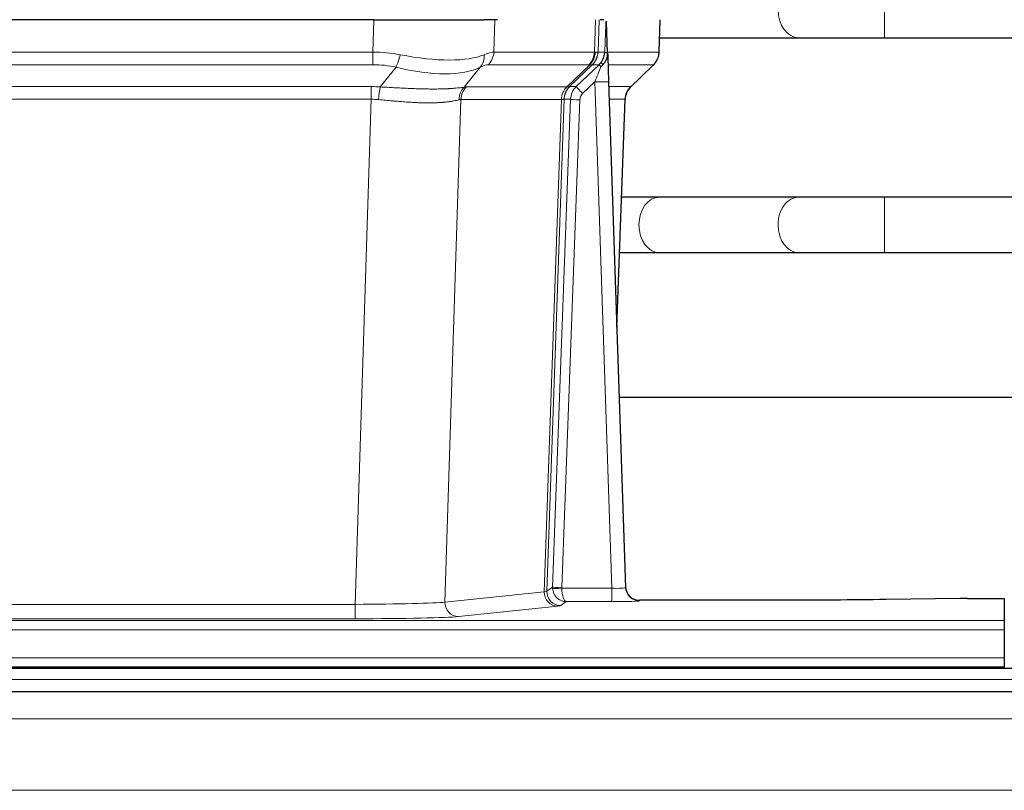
# Model space of a CAD drawing. Header units: inches. Extents: x 0 to 29700, y -16 to 21000.
# Tile 95 of 186: x 3991 to 4204, y 18385 to 18552. Entities that reach past the tile are written whole.
import ezdxf

# ---------------------------------------------------------------- set-up
doc = ezdxf.new("R2010")
doc.units = ezdxf.units.IN
doc.layers.add('254', color=7, linetype='Continuous', true_color=0xffffff)

msp = doc.modelspace()

# ---------------------------------------------------------------- linework, layer by layer
at = {"layer": '254', "color": 110, "linetype": 'Continuous', "lineweight": 13}
for p, q in [((4177.717, 18548.133), (4177.717, 18560.133)), ((4067.003, 18545.034), (4067.194, 18552.028)), ((4093.376, 18552.028), (4093.185, 18545.034)), ((4114.932, 18545.034), (4115.176, 18552.028)), ((4115.961, 18552.028), (4115.718, 18545.034)), ((4128.916, 18545.034), (4129.164, 18552.028)), ((4159.134, 18548.133), (4159.14, 18548.133)), ((3852.162, 18545.034), (4067.003, 18545.034)), ((4067.003, 18542.296), (4067.003, 18545.034)), ((4093.185, 18545.034), (4114.932, 18545.034)), ((4115.718, 18545.034), (4117.179, 18545.034)), ((4117.788, 18545.034), (4128.916, 18545.034)), ((4067.003, 18542.296), (3852.162, 18542.296)), ((4068.574, 18537.469), (4072.027, 18541.738)), ((4090.226, 18541.738), (4086.733, 18537.42)), ((4113.75, 18542.296), (4092.002, 18542.296)), ((4108.97, 18537.488), (4113.916, 18542.284)), ((4114.462, 18542.284), (4109.57, 18537.54)), ((4115.934, 18542.296), (4114.499, 18542.296)), ((4127.698, 18542.296), (4117.878, 18542.296)), ((4122.789, 18537.523), (4127.603, 18542.104)), ((4115.005, 18538.553), (4112.395, 18536.038)), ((4118.699, 18429.012), (4115.005, 18538.553)), ((3852.504, 18537.546), (4066.661, 18537.546)), ((4066.661, 18534.808), (4066.661, 18537.546)), ((4087.236, 18537.488), (4108.97, 18537.488)), ((4109.595, 18537.546), (4111.007, 18537.546)), ((4118.037, 18537.546), (4122.777, 18537.546)), ((4066.661, 18534.808), (3852.504, 18534.808)), ((4063.187, 18425.522), (4066.661, 18534.808)), ((4086.054, 18534.767), (4082.596, 18425.991)), ((4107.788, 18534.767), (4086.054, 18534.767)), ((4104.081, 18428.238), (4107.794, 18534.767)), ((4108.377, 18534.811), (4104.667, 18428.352)), ((4105.895, 18429.249), (4109.786, 18534.811)), ((4111.784, 18534.67), (4107.893, 18429.108)), ((4109.786, 18534.811), (4108.377, 18534.811)), ((4121.559, 18534.811), (4118.129, 18534.811)), ((4119.785, 18485.698), (4121.559, 18534.811)), ((4177.717, 18501.633), (4177.717, 18513.633)), ((4159.134, 18501.633), (4159.158, 18501.633)), ((4082.596, 18425.991), (4104.081, 18428.238)), ((4104.667, 18428.352), (4105.895, 18429.249)), ((4107.894, 18429.012), (4118.699, 18429.012)), ((4118.699, 18429.012), (4118.699, 18426.118)), ((3855.977, 18425.522), (4063.187, 18425.522)), ((4063.187, 18425.522), (4063.187, 18422.418)), ((4108.857, 18426.118), (4107.663, 18425.246)), ((4118.699, 18426.118), (4108.857, 18426.118)), ((4124.68, 18426.407), (4124.69, 18426.275)), ((4106.99, 18425.121), (4085.505, 18422.874)), ((3715.582, 18422.053), (4203.582, 18422.053)), ((4063.187, 18422.418), (3855.977, 18422.418)), ((3715.582, 18419.984), (4203.582, 18419.984)), ((3715.582, 18413.958), (4203.582, 18413.958)), ((4690.083, 18409.269), (3713.083, 18409.269)), ((4690.083, 18400.775), (3713.083, 18400.775)), ((4690.083, 18385.293), (3713.083, 18385.293))]:
    msp.add_line(p, q, dxfattribs=at)
at = {"layer": '254', "color": 2, "linetype": 'Continuous', "lineweight": 25}
for p, q in [((4067.194, 18552.028), (3851.971, 18552.028)), ((4067.194, 18552.028), (4091.053, 18552.028)), ((4093.948, 18552.028), (4091.053, 18552.028)), ((4116.987, 18552.028), (4116.202, 18552.028)), ((4117.794, 18544.867), (4117.567, 18551.597)), ((4128.932, 18545.018), (4129.18, 18552.028)), ((4129.042, 18548.133), (4159.134, 18548.133)), ((4177.717, 18548.133), (4280.122, 18548.133)), ((4117.795, 18544.817), (4117.794, 18544.867)), ((4111.007, 18537.546), (4115.934, 18542.296)), ((4122.782, 18537.504), (4127.519, 18542.013)), ((4118.003, 18538.55), (4121.692, 18429.173)), ((4119.791, 18485.525), (4121.57, 18534.799)), ((4159.134, 18513.633), (4129.031, 18513.633)), ((4283.283, 18513.633), (4177.717, 18513.633)), ((4129.031, 18501.633), (4159.134, 18501.633)), ((4177.717, 18501.633), (4283.283, 18501.633)), ((4288.9, 18470.297), (4120.32, 18470.297)), ((4121.692, 18429.173), (4121.699, 18429.039)), ((4154.582, 18426.407), (4124.68, 18426.407)), ((4194.126, 18426.816), (4177.962, 18426.571)), ((4195.625, 18426.827), (4203.582, 18426.827)), ((4203.582, 18426.827), (4203.582, 18422.053)), ((4203.582, 18422.053), (4203.582, 18419.984)), ((4203.582, 18419.984), (4203.582, 18413.958)), ((4203.582, 18413.958), (4203.582, 18412.028)), ((4690.083, 18411.633), (3713.083, 18411.633)), ((3715.582, 18412.028), (4203.582, 18412.028)), ((4203.582, 18412.028), (4203.582, 18411.633)), ((4690.083, 18406.633), (3713.083, 18406.633))]:
    msp.add_line(p, q, dxfattribs=at)
at = {"layer": '254', "color": 110, "linetype": 'Continuous', "lineweight": 13}
for centre, major_axis, ratio, start_param, end_param in [((4159.134, 18554.133), (0, -6), 0.7432941, 4.712389, 6.2831853), ((4066.354, 18522.173), (26.983, 1.545), 0.8452785, 1.2775604, 1.4983912), ((4066.354, 18522.173), (27.492, 22.639), 0.1155218, 0.1441436, 0.3649744), ((4089.306, 18545.173), (0, -4), 0.9702957, 0.7679449, 1.5358897), ((4111.054, 18545.173), (0, -4), 0.9702957, 0.7679449, 1.5358897), ((4111.22, 18545.162), (-0.603, -3.954), 0.9772749, 0.9153799, 1.6837369), ((4111.685, 18545.162), (1.703, -3.619), 0.9971774, 0.3287851, 1.0971421), ((4111.722, 18545.173), (0, -4), 0.9993908, 0.7679449, 1.5358897), ((4087.923, 18522.173), (27.661, 22.629), 0.117212, 0.1096858, 0.141666), ((4089.073, 18555.263), (-26.658, 10.191), 0.0473724, 2.9456198, 3.0909709), ((4087.923, 18522.173), (27.809, 22.856), 0.0163196, 0.0204945, 0.0524745), ((4119.177, 18544.964), (-1.999, 0.077), 0.1036431, 0.0350743, 0.8106069), ((4124.921, 18545.173), (0, 4), 0.9993908, 3.9095375, 4.6774824), ((4072.027, 18544.615), (-0.881, -3.902), 0.2224052, 0.7930597, 1.5799958), ((4067.257, 18555.263), (-26.677, 8.186), 0.3267204, 1.882912, 2.7667489), ((4087.53, 18544.615), (1.736, -3.604), 0.8689501, 0.3464596, 1.1333957), ((4113.157, 18545.173), (3.533, 1.889), 0.9978056, 4.9883687, 5.134869), ((4117.909, 18541.512), (1.583, -1.222), 0.0276319, 3.169255, 3.9405385), ((4066.354, 18519.296), (16.721, 16.271), 0.9721633, 0.5640914, 0.7849223), ((4067.257, 18555.263), (-25.873, 10.634), 0.4068526, 1.919368, 2.8032049), ((4069.05, 18519.296), (23.46, 22.829), 0.1194803, 0.122173, 0.3430038), ((4090.619, 18519.296), (23.636, 22.829), 0.1185164, 0.0901184, 0.1220986), ((4089.073, 18555.263), (-25.449, 12.923), 0.0600246, 2.9512599, 3.096611), ((4090.7, 18519.296), (23.81, 22.997), 0.0168486, 0.0174428, 0.049423), ((4115.005, 18538.623), (1.856, 4.567), 0.0053314, 4.6992705, 5.4949999), ((4117.323, 18540.857), (1.388, -1.44), 0.0242285, 3.1658454, 3.9417885), ((4103.882, 18519.296), (23.826, 22.997), 0.016839, 6.1714068, 6.3006297), ((4115.005, 18538.449), (2.998, 0.101), 0.0348797, 6.2820091, 7.8528054), ((4065.872, 18513.546), (17.528, 16.98), 0.9676454, 0.7049971, 0.7848447), ((4068.574, 18534.592), (0.32, 3.987), 0.0824896, 0.7712526, 1.5399639), ((4089.429, 18534.543), (-0.926, 3.891), 0.9457602, 0.5436933, 1.3082514), ((4089.932, 18534.61), (0, 4), 0.9702957, 0.7679449, 1.5315264), ((4063.17, 18513.379), (24.592, 23.931), 0.1189226, 0.1216051, 0.196623), ((4111.666, 18534.61), (0, 4), 0.9702957, 0.7679449, 1.5315264), ((4111.672, 18534.61), (-0.019, 4), 0.9702844, 0.7633847, 1.5270253), ((4112.347, 18534.663), (-1.442, 3.731), 0.998056, 0.3995344, 1.1665625), ((4112.372, 18534.669), (0, 4), 0.9993908, 0.7679449, 1.5351916), ((4084.758, 18513.529), (24.848, 24.014), 0.0168508, 0.0174344, 0.0398875), ((4113.784, 18534.669), (2.83, 2.828), 0.9993905, 1.5533428, 2.3205896), ((4112.395, 18536.108), (1.388, -1.44), 0.0242285, 3.1658454, 4.7375178), ((4125.554, 18534.669), (0, -4), 0.9993908, 3.9095375, 4.6767843), ((4097.908, 18513.529), (24.879, 24.014), 0.016827, 6.2565923, 6.3006169), ((4065.872, 18510.668), (2.819, 24.028), 0.8253154, 0.0219437, 0.1017912), ((4065.866, 18510.501), (20.559, 24.143), 0.1188179, 0.0965282, 0.1715462), ((4087.535, 18510.652), (20.849, 24.157), 0.0182437, 0.0122069, 0.0346602), ((4111.784, 18534.74), (1.999, -0.074), 0.0348758, 3.1764983, 4.7136745), ((4113.784, 18534.599), (1.703, 1.052), 0.998638, 1.7848012, 2.5520479), ((4100.685, 18510.652), (20.882, 24.158), 0.0154016, 6.2548756, 6.2989002), ((4129.031, 18507.633), (0, -6), 0.7432941, 3.1415927, 4.712389), ((4159.134, 18507.633), (0, -6), 0.7432941, 3.1412, 4.712389), ((4129.031, 18507.633), (0, -6), 0.7432941, 4.712389, 6.2831853), ((4159.134, 18507.633), (0, -6), 0.7432941, 4.712389, 6.2831853), ((4106.99, 18428.12), (0.312, -2.984), 0.969741, 4.5720353, 6.175756), ((4084.664, 18428.266), (20.016, 0.105), 0.0266879, 6.037898, 6.2472222), ((4107.663, 18428.245), (1.769, -2.423), 0.9990158, 4.0464368, 5.6519121), ((4108.893, 18429.143), (0.383, 2.976), 0.9995819, 1.6634844, 1.7592499), ((4107.893, 18429.178), (1.999, -0.074), 0.0348758, 3.1764983, 4.7136745), ((4107.894, 18429.082), (-1.997, -0.118), 0.0348391, 0.0373692, 1.5687431), ((4108.857, 18429.117), (-0.98, 2.84), 0.9849493, 1.294853, 2.8045628), ((4108.893, 18429.073), (0.606, 0.798), 0.9977276, 2.1839213, 2.2796868), ((4108.857, 18429.117), (-0.028, 3), 0.3214645, 1.6026847, 3.1123946), ((4118.687, 18429.274), (-3.005, 0.103), 0.0869619, 1.577888, 3.1486843), ((4124.69, 18429.274), (-2.991, -0.235), 0.9996552, 0.0000105, 1.4923863), ((4063.181, 18426.02), (20.013, 0.095), 0.0248544, 4.7125895, 6.0379715), ((4085.505, 18425.873), (0.312, -2.984), 0.969741, 4.5720353, 6.175756), ((4118.687, 18426.275), (-6.003, 0), 0.0262109, 1.5728579, 3.1436542), ((4084.664, 18425.267), (23.014, 0), 0.0261612, 6.0380559, 6.2473801), ((4063.181, 18423.021), (-23.012, 0), 0.0261647, 1.5710736, 2.8964556)]:
    msp.add_ellipse(centre, major_axis=major_axis, ratio=ratio, start_param=start_param, end_param=end_param, dxfattribs=at)
at = {"layer": '254', "color": 2, "linetype": 'Continuous', "lineweight": 25}
for centre, major_axis, ratio, start_param, end_param in [((4118.003, 18538.724), (-0.227, 6.726), 0.0008736, 0.4374328, 1.5967123), ((4124.826, 18544.982), (3.174, -2.434), 0.9869112, 6.1322815, 6.2830018), ((4125.566, 18534.646), (-3.886, 0.947), 0.998973, 5.7186048, 6.4862172), ((4124.679, 18429.411), (-0.15, 3), 0.998739, 1.5545356, 3.0917055), ((4195.628, 18426.748), (-3, 0), 0.0262223, 4.7133912, 5.2365954)]:
    msp.add_ellipse(centre, major_axis=major_axis, ratio=ratio, start_param=start_param, end_param=end_param, dxfattribs=at)
at = {"layer": '254', "color": 110, "linetype": 'Continuous', "lineweight": 13}
for points, knots in [([(4117.179, 18545.034), (4117.2, 18545.586), (4117.222, 18546.138), (4117.265, 18547.24), (4117.286, 18547.791), (4117.319, 18548.615), (4117.33, 18548.89), (4117.352, 18549.439), (4117.363, 18549.713), (4117.386, 18550.26), (4117.397, 18550.533), (4117.414, 18550.942), (4117.42, 18551.078), (4117.431, 18551.349), (4117.437, 18551.485), (4117.443, 18551.62)], [0, 0, 0, 0, 0.25, 0.25, 0.5, 0.5, 0.625, 0.625, 0.75, 0.75, 0.875, 0.875, 0.9375, 0.9375, 1, 1, 1, 1]), ([(4068.574, 18537.469), (4069.092, 18537.446), (4069.607, 18537.422), (4070.633, 18537.37), (4071.143, 18537.344), (4071.777, 18537.311), (4071.904, 18537.305), (4072.157, 18537.292), (4072.283, 18537.285), (4072.66, 18537.266), (4072.909, 18537.253), (4073.651, 18537.216), (4074.138, 18537.192), (4075.097, 18537.149), (4075.568, 18537.129), (4076.497, 18537.094), (4076.954, 18537.079), (4077.627, 18537.06), (4077.85, 18537.054), (4078.181, 18537.047), (4078.291, 18537.044), (4078.455, 18537.041), (4078.509, 18537.04), (4078.618, 18537.038), (4079.104, 18537.03), (4079.573, 18537.026), (4080.378, 18537.024), (4081.156, 18537.029), (4081.879, 18537.045), (4082.575, 18537.066), (4082.909, 18537.08), (4083.309, 18537.099), (4083.388, 18537.104), (4083.545, 18537.112), (4083.622, 18537.117), (4083.851, 18537.13), (4083.999, 18537.14), (4084.428, 18537.17), (4084.697, 18537.191), (4085.198, 18537.236), (4085.431, 18537.26), (4085.863, 18537.307), (4086.062, 18537.331), (4086.423, 18537.377), (4086.587, 18537.4), (4086.733, 18537.42)], [0, 0, 0, 0, 0.0625, 0.0625, 0.125, 0.125, 0.140625, 0.140625, 0.15625, 0.15625, 0.1875, 0.1875, 0.25, 0.25, 0.3125, 0.3125, 0.375, 0.375, 0.40625, 0.40625, 0.421875, 0.421875, 0.4296875, 0.4296875, 0.4375, 0.5, 0.5, 0.5625, 0.625, 0.625, 0.6875, 0.6875, 0.703125, 0.703125, 0.71875, 0.71875, 0.75, 0.75, 0.8125, 0.8125, 0.875, 0.875, 0.9375, 0.9375, 1, 1, 1, 1]), ([(4085.634, 18534.707), (4085.479, 18534.665), (4085.307, 18534.622), (4084.931, 18534.536), (4084.728, 18534.494), (4084.29, 18534.412), (4084.056, 18534.372), (4083.556, 18534.297), (4083.29, 18534.262), (4082.868, 18534.214), (4082.723, 18534.199), (4082.5, 18534.177), (4082.424, 18534.17), (4082.272, 18534.157), (4082.195, 18534.15), (4081.807, 18534.119), (4081.484, 18534.097), (4080.814, 18534.063), (4080.12, 18534.038), (4079.379, 18534.03), (4078.613, 18534.03), (4078.219, 18534.035), (4077.761, 18534.046), (4077.709, 18534.047), (4077.607, 18534.05), (4077.555, 18534.051), (4077.401, 18534.056), (4077.09, 18534.066), (4076.775, 18534.078), (4076.14, 18534.105), (4075.709, 18534.127), (4074.835, 18534.18), (4074.391, 18534.209), (4073.489, 18534.275), (4073.032, 18534.312), (4072.334, 18534.37), (4072.1, 18534.39), (4071.746, 18534.421), (4071.628, 18534.432), (4071.39, 18534.453), (4071.271, 18534.463), (4070.675, 18534.517), (4070.195, 18534.562), (4069.23, 18534.652), (4068.744, 18534.697), (4068.255, 18534.741)], [0, 0, 0, 0, 0.0625, 0.0625, 0.125, 0.125, 0.1875, 0.1875, 0.25, 0.25, 0.28125, 0.28125, 0.296875, 0.296875, 0.3125, 0.3125, 0.375, 0.375, 0.4375, 0.5, 0.5, 0.5625, 0.5625, 0.5703125, 0.5703125, 0.578125, 0.578125, 0.59375, 0.625, 0.625, 0.6875, 0.6875, 0.75, 0.75, 0.8125, 0.8125, 0.84375, 0.84375, 0.859375, 0.859375, 0.875, 0.875, 0.9375, 0.9375, 1, 1, 1, 1]), ([(4108.356, 18534.807), (4108.32, 18534.793), (4108.255, 18534.783), (4108.067, 18534.769), (4107.945, 18534.767), (4107.794, 18534.767)], [0, 0, 0, 0, 0.5, 0.5, 1, 1, 1, 1])]:
    msp.add_open_spline(points, degree=3, knots=knots, dxfattribs=at)
at = {"layer": '254', "color": 2, "linetype": 'Continuous', "lineweight": 25}
msp.add_open_spline([(4117.443, 18551.62), (4117.447, 18551.616), (4117.471, 18551.608), (4117.529, 18551.601), (4117.567, 18551.597)], degree=3, dxfattribs=at)
for points, knots in [([(4159.116, 18548.133), (4160.303, 18548.133), (4162.881, 18548.133), (4167.437, 18548.133), (4172.481, 18548.133), (4175.941, 18548.133), (4177.717, 18548.133)], [0, 0, 0, 0, 0.2501754, 0.4999946, 0.7498193, 1, 1, 1, 1]), ([(4116.326, 18542.733), (4116.342, 18542.754), (4116.359, 18542.776), (4116.391, 18542.82), (4116.407, 18542.842), (4116.454, 18542.908), (4116.484, 18542.952), (4116.572, 18543.085), (4116.626, 18543.174), (4116.726, 18543.355), (4116.773, 18543.447), (4116.837, 18543.587), (4116.858, 18543.634), (4116.897, 18543.729), (4116.916, 18543.776), (4116.969, 18543.919), (4117.001, 18544.015), (4117.057, 18544.21), (4117.081, 18544.308), (4117.123, 18544.509), (4117.14, 18544.61), (4117.159, 18544.767), (4117.165, 18544.819), (4117.174, 18544.926), (4117.177, 18544.98), (4117.179, 18545.034)], [0, 0, 0, 0, 0.03125, 0.03125, 0.0625, 0.0625, 0.125, 0.125, 0.25, 0.25, 0.375, 0.375, 0.4375, 0.4375, 0.5, 0.5, 0.625, 0.625, 0.75, 0.75, 0.875, 0.875, 0.9375, 0.9375, 1, 1, 1, 1]), ([(4116.781, 18542.333), (4116.8, 18542.357), (4116.82, 18542.379), (4116.86, 18542.423), (4116.88, 18542.444), (4116.92, 18542.486), (4116.94, 18542.507), (4116.98, 18542.549), (4116.999, 18542.569), (4117.057, 18542.632), (4117.095, 18542.675), (4117.167, 18542.761), (4117.202, 18542.805), (4117.269, 18542.896), (4117.301, 18542.942), (4117.347, 18543.013), (4117.362, 18543.037), (4117.391, 18543.085), (4117.406, 18543.11), (4117.475, 18543.234), (4117.524, 18543.336), (4117.611, 18543.547), (4117.647, 18543.655), (4117.686, 18543.795), (4117.694, 18543.823), (4117.708, 18543.88), (4117.714, 18543.909), (4117.733, 18543.994), (4117.744, 18544.052), (4117.772, 18544.225), (4117.797, 18544.459), (4117.799, 18544.697), (4117.795, 18544.817)], [0, 0, 0, 0, 0.03125, 0.03125, 0.0625, 0.0625, 0.09375, 0.09375, 0.125, 0.125, 0.1875, 0.1875, 0.25, 0.25, 0.3125, 0.3125, 0.34375, 0.34375, 0.375, 0.375, 0.5, 0.5, 0.625, 0.625, 0.65625, 0.65625, 0.6875, 0.6875, 0.75, 0.75, 0.875, 1, 1, 1, 1]), ([(4128, 18542.548), (4128.057, 18542.616), (4128.185, 18542.799), (4128.435, 18543.18), (4128.74, 18543.863), (4128.945, 18544.514), (4128.914, 18544.926), (4128.908, 18544.981)], [0, 0, 0, 0, 0.2255282, 0.4356233, 0.6511466, 0.9537437, 1, 1, 1, 1]), ([(4116.331, 18541.836), (4116.37, 18541.876), (4116.41, 18541.916), (4116.487, 18541.996), (4116.525, 18542.037), (4116.638, 18542.161), (4116.71, 18542.246), (4116.781, 18542.333)], [0, 0, 0, 0, 0.25, 0.25, 0.5, 0.5, 1, 1, 1, 1]), ([(4129.031, 18513.633), (4127.846, 18513.633), (4125.317, 18513.633), (4122.347, 18513.633), (4120.815, 18513.633)], [0, 0, 0, 0, 0.5098608, 1, 1, 1, 1]), ([(4177.717, 18513.633), (4175.943, 18513.633), (4172.485, 18513.633), (4167.447, 18513.633), (4162.895, 18513.633), (4160.32, 18513.633), (4159.134, 18513.633)], [0, 0, 0, 0, 0.2502062, 0.5000054, 0.749799, 1, 1, 1, 1]), ([(4120.384, 18501.633), (4120.469, 18501.633), (4122.155, 18501.633), (4125.27, 18501.633), (4127.846, 18501.633), (4129.031, 18501.633)], [0, 0, 0, 0, 0.0255978, 0.5124022, 1, 1, 1, 1]), ([(4159.134, 18501.633), (4160.32, 18501.633), (4162.895, 18501.633), (4167.447, 18501.633), (4172.485, 18501.633), (4175.943, 18501.633), (4177.717, 18501.633)], [0, 0, 0, 0, 0.250201, 0.4999946, 0.7497938, 1, 1, 1, 1]), ([(4177.962, 18426.571), (4174.429, 18426.518), (4170.627, 18426.477), (4162.744, 18426.421), (4158.663, 18426.407), (4154.582, 18426.407)], [0, 0, 0, 0, 0.5, 0.5, 1, 1, 1, 1])]:
    msp.add_open_spline(points, degree=3, knots=knots, dxfattribs=at)
at = {"layer": '254', "color": 110, "linetype": 'Continuous', "lineweight": 13}
for points, weights in [([(4108.97, 18537.488), (4108.973, 18537.488), (4108.975, 18537.488)], [0.500000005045, 0.499999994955, 0.500000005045]), ([(4107.794, 18534.767), (4107.791, 18534.767), (4107.788, 18534.767)], [0.500000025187, 0.499999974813, 0.500000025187])]:
    msp.add_rational_spline(points, weights, degree=2, dxfattribs=at)
msp.add_open_spline([(4108.975, 18537.488), (4109.139, 18537.494), (4109.4, 18537.508), (4109.535, 18537.529), (4109.57, 18537.54)], degree=3, dxfattribs=at)

doc.saveas('drawing.dxf')
